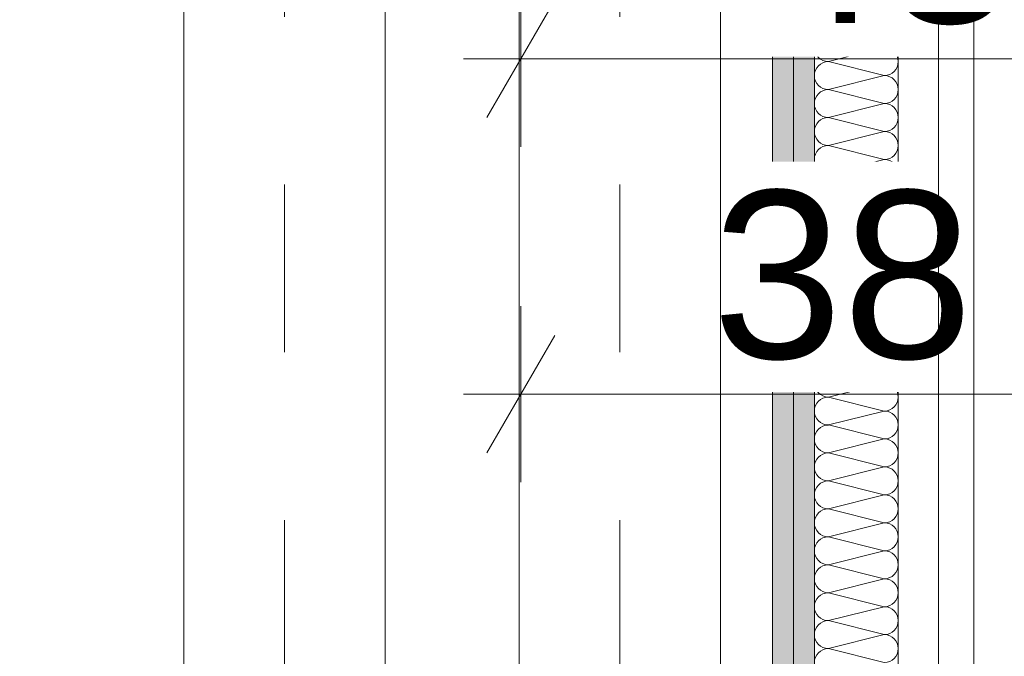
# Model space of a CAD drawing. Header units: metres. Extents: x -3.6 to 84.5, y -11 to 16.8.
# Tile 213 of 256: x 44.091 to 44.678, y 2.629 to 3.008. Entities that reach past the tile are written whole.
import ezdxf

# ---------------------------------------------------------------- set-up
doc = ezdxf.new("R2010")
doc.units = ezdxf.units.M
doc.header["$MEASUREMENT"] = 0
doc.linetypes.add('STRICHPUNKT', pattern=[0.015, 0.0075, -0.00375, 0, -0.00375])
doc.linetypes.add('Wipeout_Contour', pattern=[1, 0, -1])
for name, color, linetype in [('154 - Bemaßung_ Beschriftung.Ausbau - Deckenspiegel', 7, 'Continuous'), ('305 - Elemente.Linie_ Schraffur - Deckenspiegel', 7, 'Continuous'), ('606 - Struktur.Wand Innen Ausbau', 7, 'Continuous')]:
    doc.layers.add(name, color=color, linetype=linetype)
doc.styles.add('ERSTELLTER_STIL_2', font='txt')
doc.dimstyles.new('ERSTELLTER_STIL__3', dxfattribs={"dimtxt": 0.1, "dimasz": 0.0532, "dimexe": 0.18, "dimexo": 0.0625, "dimgap": 0, "dimtad": 1, "dimtih": 1, "dimtoh": 1, "dimzin": 0, "dimdsep": 46, "dimtxsty": 'ERSTELLTER_STIL_2', "dimblk": 'ARROWHEAD_2', "dimblk1": 'ARROWHEAD_2', "dimblk2": 'ARROWHEAD_2', "dimcen": 0.09, "dimse1": 1, "dimse2": 1, "dimclrd": 7, "dimclre": 7, "dimclrt": 7, "dimazin": 0, "dimtfac": 1, "dimtdec": 4, "dimtmove": 0, "dimatfit": 3, "dimfxl": 1, "dimtolj": 1, "dimtzin": 0, "dimarcsym": 0})
pattern_1 = [(45, (0, 0), (-0.01767767, 0.01767767), [0, -0.025])]

# ---------------------------------------------------------------- blocks, each defined once
blk = doc.blocks.new('*X131')
at = {"layer": '606 - Struktur.Wand Innen Ausbau', "color": 7, "linetype": 'Continuous', "lineweight": 5}
for p, q in [((44.57332, 3.01667), (44.60666, 3.00833)), ((44.57332, 3), (44.60666, 3.00833)), ((44.57332, 3), (44.60666, 2.99167)), ((44.57332, 2.98333), (44.60666, 2.99167)), ((44.57332, 2.98333), (44.60666, 2.975)), ((44.57332, 2.96667), (44.60666, 2.975)), ((44.57332, 2.96667), (44.60666, 2.95833)), ((44.57332, 2.95), (44.60666, 2.95833)), ((44.57332, 2.95), (44.60666, 2.94167)), ((44.57332, 2.93333), (44.60666, 2.94167)), ((44.57332, 2.93333), (44.60666, 2.925)), ((44.57332, 2.91667), (44.60666, 2.925)), ((44.57332, 2.91667), (44.60666, 2.90833)), ((44.57332, 2.9), (44.60666, 2.90833)), ((44.57332, 2.9), (44.60666, 2.89167)), ((44.57332, 2.88333), (44.60666, 2.89167)), ((44.57332, 2.88333), (44.60666, 2.875)), ((44.57332, 2.86667), (44.60666, 2.875)), ((44.57332, 2.86667), (44.60666, 2.85833)), ((44.57332, 2.85), (44.60666, 2.85833)), ((44.57332, 2.85), (44.60666, 2.84167)), ((44.57332, 2.83333), (44.60666, 2.84167)), ((44.57332, 2.83333), (44.60666, 2.825)), ((44.57332, 2.81667), (44.60666, 2.825)), ((44.57332, 2.81667), (44.60666, 2.80833)), ((44.57332, 2.8), (44.60666, 2.80833)), ((44.57332, 2.8), (44.60666, 2.79167)), ((44.57332, 2.78333), (44.60666, 2.79167)), ((44.57332, 2.78333), (44.60666, 2.775)), ((44.57332, 2.76667), (44.60666, 2.775)), ((44.57332, 2.76667), (44.60666, 2.75833)), ((44.57332, 2.75), (44.60666, 2.75833)), ((44.57332, 2.75), (44.60666, 2.74167)), ((44.57332, 2.73333), (44.60666, 2.74167)), ((44.57332, 2.73333), (44.60666, 2.725)), ((44.57332, 2.71667), (44.60666, 2.725)), ((44.57332, 2.71667), (44.60666, 2.70833)), ((44.57332, 2.7), (44.60666, 2.70833)), ((44.57332, 2.7), (44.60666, 2.69167)), ((44.57332, 2.68333), (44.60666, 2.69167)), ((44.57332, 2.68333), (44.60666, 2.675)), ((44.57332, 2.66667), (44.60666, 2.675)), ((44.57332, 2.66667), (44.60666, 2.65833)), ((44.57332, 2.65), (44.60666, 2.65833)), ((44.57332, 2.65), (44.60666, 2.64167)), ((44.57332, 2.63333), (44.60666, 2.64167)), ((44.57332, 2.63333), (44.60666, 2.625))]:
    blk.add_line(p, q, dxfattribs=at)
for centre, start, end in [((44.57332, 3.00833), 90, 180), ((44.60666, 3.01667), 270, 0), ((44.57332, 3.00833), 180, 270), ((44.60666, 3), 0, 90), ((44.57332, 2.99167), 90, 180), ((44.60666, 3), 270, 0), ((44.57332, 2.99167), 180, 270), ((44.60666, 2.98333), 0, 90), ((44.57332, 2.975), 90, 180), ((44.60666, 2.98333), 270, 0), ((44.57332, 2.975), 180, 270), ((44.60666, 2.96667), 0, 90), ((44.57332, 2.95833), 90, 180), ((44.60666, 2.96667), 270, 0), ((44.57332, 2.95833), 180, 270), ((44.60666, 2.95), 0, 90), ((44.57332, 2.94167), 90, 180), ((44.60666, 2.95), 270, 0), ((44.57332, 2.94167), 180, 270), ((44.60666, 2.93333), 0, 90), ((44.57332, 2.925), 90, 180), ((44.60666, 2.93333), 270, 0), ((44.57332, 2.925), 180, 270), ((44.60666, 2.91667), 0, 90), ((44.57332, 2.90833), 90, 180), ((44.60666, 2.91667), 270, 0), ((44.57332, 2.90833), 180, 270), ((44.60666, 2.9), 0, 90), ((44.57332, 2.89167), 90, 180), ((44.60666, 2.9), 270, 0), ((44.57332, 2.89167), 180, 270), ((44.60666, 2.88333), 0, 90), ((44.57332, 2.875), 90, 180), ((44.60666, 2.88333), 270, 0), ((44.57332, 2.875), 180, 270), ((44.60666, 2.86667), 0, 90), ((44.57332, 2.85833), 90, 180), ((44.60666, 2.86667), 270, 0), ((44.57332, 2.85833), 180, 270), ((44.60666, 2.85), 0, 90), ((44.57332, 2.84167), 90, 180), ((44.60666, 2.85), 270, 0), ((44.57332, 2.84167), 180, 270), ((44.60666, 2.83333), 0, 90), ((44.57332, 2.825), 90, 180), ((44.60666, 2.83333), 270, 0), ((44.57332, 2.825), 180, 270), ((44.60666, 2.81667), 0, 90), ((44.57332, 2.80833), 90, 180), ((44.60666, 2.81667), 270, 0), ((44.57332, 2.80833), 180, 270), ((44.60666, 2.8), 0, 90), ((44.57332, 2.79167), 90, 180), ((44.60666, 2.8), 270, 0), ((44.57332, 2.79167), 180, 270), ((44.60666, 2.78333), 0, 90), ((44.57332, 2.775), 90, 180), ((44.60666, 2.78333), 270, 0), ((44.57332, 2.775), 180, 270), ((44.60666, 2.76667), 0, 90), ((44.57332, 2.75833), 90, 180), ((44.60666, 2.76667), 270, 0), ((44.57332, 2.75833), 180, 270), ((44.60666, 2.75), 0, 90), ((44.57332, 2.74167), 90, 180), ((44.60666, 2.75), 270, 0), ((44.57332, 2.74167), 180, 270), ((44.60666, 2.73333), 0, 90), ((44.57332, 2.725), 90, 180), ((44.60666, 2.73333), 270, 0), ((44.57332, 2.725), 180, 270), ((44.60666, 2.71667), 0, 90), ((44.57332, 2.70833), 90, 180), ((44.60666, 2.71667), 270, 0), ((44.57332, 2.70833), 180, 270), ((44.60666, 2.7), 0, 90), ((44.57332, 2.69167), 90, 180), ((44.60666, 2.7), 270, 0), ((44.57332, 2.69167), 180, 270), ((44.60666, 2.68333), 0, 90), ((44.57332, 2.675), 90, 180), ((44.60666, 2.68333), 270, 0), ((44.57332, 2.675), 180, 270), ((44.60666, 2.66667), 0, 90), ((44.57332, 2.65833), 90, 180), ((44.60666, 2.66667), 270, 0), ((44.57332, 2.65833), 180, 270), ((44.60666, 2.65), 0, 90), ((44.57332, 2.64167), 90, 180), ((44.60666, 2.65), 270, 0), ((44.57332, 2.64167), 180, 270), ((44.60666, 2.63333), 0, 90), ((44.57332, 2.625), 90, 180), ((44.60666, 2.63333), 270, 0)]:
    blk.add_arc(centre, 0.00833, start, end, dxfattribs=at)
blk = doc.blocks.new('*D195')
at = {"layer": '154 - Bemaßung_ Beschriftung.Ausbau - Deckenspiegel', "color": 7, "linetype": 'Continuous', "lineweight": 5}
for p, q in [((44.38999, 2.9325), (44.38999, 3.0375)), ((44.81999, 2.9325), (44.81999, 3.0375)), ((44.4102, 3.02), (44.36978, 2.95)), ((44.8402, 3.02), (44.79978, 2.95)), ((44.35576, 2.985), (44.38999, 2.985)), ((44.38999, 2.985), (44.81999, 2.985))]:
    blk.add_line(p, q, dxfattribs=at)
at = {"color": 254, "linetype": 'Wipeout_Contour', "lineweight": 0, "ltscale": 178.848845}
blk.add_wipeout([(44.51035, 2.98625), (44.69963, 2.98625), (44.69963, 3.12375), (44.51035, 3.12375)], dxfattribs=at).dxf.layer = '154 - Bemaßung_ Beschriftung.Ausbau - Deckenspiegel'
at = {"layer": '154 - Bemaßung_ Beschriftung.Ausbau - Deckenspiegel', "color": 7, "lineweight": 5, "insert": (44.5291, 3.005), "char_height": 0.1, "attachment_point": 7, "style": 'ERSTELLTER_STIL_2'}
blk.add_mtext('\\A1;{\\pql;\\fArial|b0|i0|c0|p38;43}', dxfattribs=at)
blk = doc.blocks.new('ARROWHEAD_2')
at = {"color": 0, "linetype": 'Continuous', "lineweight": 0}
for p, q in [((-0.378, -0.655), (0.378, 0.655)), ((0, 0), (-1, 0))]:
    blk.add_line(p, q, dxfattribs=at)
blk = doc.blocks.new('*D311')
at = {"layer": '154 - Bemaßung_ Beschriftung.Ausbau - Deckenspiegel', "color": 7, "linetype": 'Continuous', "lineweight": 5}
for p, q in [((44.38999, 2.7325), (44.38999, 2.8375)), ((44.76999, 2.7325), (44.76999, 2.8375)), ((44.4102, 2.82), (44.36978, 2.75)), ((44.7902, 2.82), (44.74978, 2.75)), ((44.35576, 2.785), (44.38999, 2.785)), ((44.38999, 2.785), (44.76999, 2.785))]:
    blk.add_line(p, q, dxfattribs=at)
at = {"color": 254, "linetype": 'Wipeout_Contour', "lineweight": 0, "ltscale": 178.696208}
blk.add_wipeout([(44.48535, 2.78625), (44.67463, 2.78625), (44.67463, 2.92375), (44.48535, 2.92375)], dxfattribs=at).dxf.layer = '154 - Bemaßung_ Beschriftung.Ausbau - Deckenspiegel'
at = {"layer": '154 - Bemaßung_ Beschriftung.Ausbau - Deckenspiegel', "color": 7, "lineweight": 5, "insert": (44.5041, 2.805), "char_height": 0.1, "attachment_point": 7, "style": 'ERSTELLTER_STIL_2'}
blk.add_mtext('\\A1;{\\pql;\\fArial|b0|i0|c0|p38;38}', dxfattribs=at)

msp = doc.modelspace()

# ---------------------------------------------------------------- hatches: boundary and pattern name
at = {"layer": '606 - Struktur.Wand Innen Ausbau', "linetype": 'Continuous', "lineweight": 0, "true_color": 0x000000}
h = msp.add_hatch(dxfattribs=at)
h.set_pattern_fill('Gips_0001', color=18, style=0, pattern_type=2)
h.set_pattern_definition(pattern_1)
h.paths.add_polyline_path([(44.53999, 3.2225), (44.53999, 0.255), (44.55249, 0.255), (44.55249, 3.2225)])
h = msp.add_hatch(dxfattribs=at)
h.set_pattern_fill('Gips_0001', color=18, style=0, pattern_type=2)
h.set_pattern_definition(pattern_1)
h.paths.add_polyline_path([(44.55249, 3.21), (44.55249, 0.255), (44.56499, 0.255), (44.56499, 3.21)])

# ---------------------------------------------------------------- linework, layer by layer
at = {"layer": '305 - Elemente.Linie_ Schraffur - Deckenspiegel', "color": 7, "linetype": 'STRICHPUNKT', "lineweight": 9}
msp.add_line((44.249, 5.31), (44.249, 0.645), dxfattribs=at)
at = {"layer": '305 - Elemente.Linie_ Schraffur - Deckenspiegel', "color": 7, "linetype": 'Continuous', "lineweight": 9}
msp.add_lwpolyline([(44.189, 0.645), (44.309, 0.645), (44.309, 5.31), (44.189, 5.31)], close=True, dxfattribs=at)
at = {"layer": '606 - Struktur.Wand Innen Ausbau', "color": 7, "linetype": 'Continuous', "lineweight": 5}
for p, q in [((44.55249, 3.21), (44.55249, 0.255)), ((44.56499, 3.16), (44.56499, 0.255))]:
    msp.add_line(p, q, dxfattribs=at)
at = {"layer": '606 - Struktur.Wand Innen Ausbau', "color": 7, "linetype": 'Continuous', "lineweight": 5, "flags": 128}
for points in [[(44.53999, 3.21), (44.53999, 0.255)], [(44.61499, 0.255), (44.61499, 3.16)]]:
    msp.add_lwpolyline(points, dxfattribs=at)

# ---------------------------------------------------------------- block references
at = {"layer": '606 - Struktur.Wand Innen Ausbau', "color": 7, "lineweight": 18}
msp.add_blockref('*X131', (0, 0), dxfattribs=at)

# ---------------------------------------------------------------- next in the draw order: dimensions: what is measured, and where the dimension line sits
at = {"layer": '154 - Bemaßung_ Beschriftung.Ausbau - Deckenspiegel', "color": 7, "linetype": 'Continuous', "lineweight": 5}
dim = msp.add_linear_dim(base=(44.81999, 2.985), p1=(44.38999, 3.235), p2=(44.81999, 3.235), dimstyle='ERSTELLTER_STIL__3', dxfattribs=at)
dim.commit()
dim.dimension.update_dxf_attribs({"geometry": '*D195', "text_midpoint": (44.60534, 3.055), "dimtype": 160})

# ---------------------------------------------------------------- next in the draw order: dimensions: what is measured, and where the dimension line sits
dim = msp.add_linear_dim(base=(44.76999, 2.785), p1=(44.38999, 3.235), p2=(44.76999, 3.575), dimstyle='ERSTELLTER_STIL__3', dxfattribs=at)
dim.commit()
dim.dimension.update_dxf_attribs({"geometry": '*D311', "text_midpoint": (44.58034, 2.855), "dimtype": 160})

# ---------------------------------------------------------------- next in the draw order: linework, layer by layer
at = {"layer": '305 - Elemente.Linie_ Schraffur - Deckenspiegel', "color": 7, "linetype": 'STRICHPUNKT', "lineweight": 9}
msp.add_line((44.449, 5.31), (44.449, 0.645), dxfattribs=at)
at = {"layer": '305 - Elemente.Linie_ Schraffur - Deckenspiegel', "color": 7, "linetype": 'Continuous', "lineweight": 9, "flags": 128}
for points in [[(44.059, 5.31), (44.639, 5.31), (44.639, 0.645), (44.059, 0.645)], [(44.66, 5.31), (45.24, 5.31), (45.24, 0.645), (44.66, 0.645)]]:
    msp.add_lwpolyline(points, close=True, dxfattribs=at)
at = {"layer": '305 - Elemente.Linie_ Schraffur - Deckenspiegel', "color": 7, "linetype": 'Continuous', "lineweight": 9}
msp.add_lwpolyline([(44.389, 0.645), (44.509, 0.645), (44.509, 5.31), (44.389, 5.31)], close=True, dxfattribs=at)

doc.saveas('drawing.dxf')
